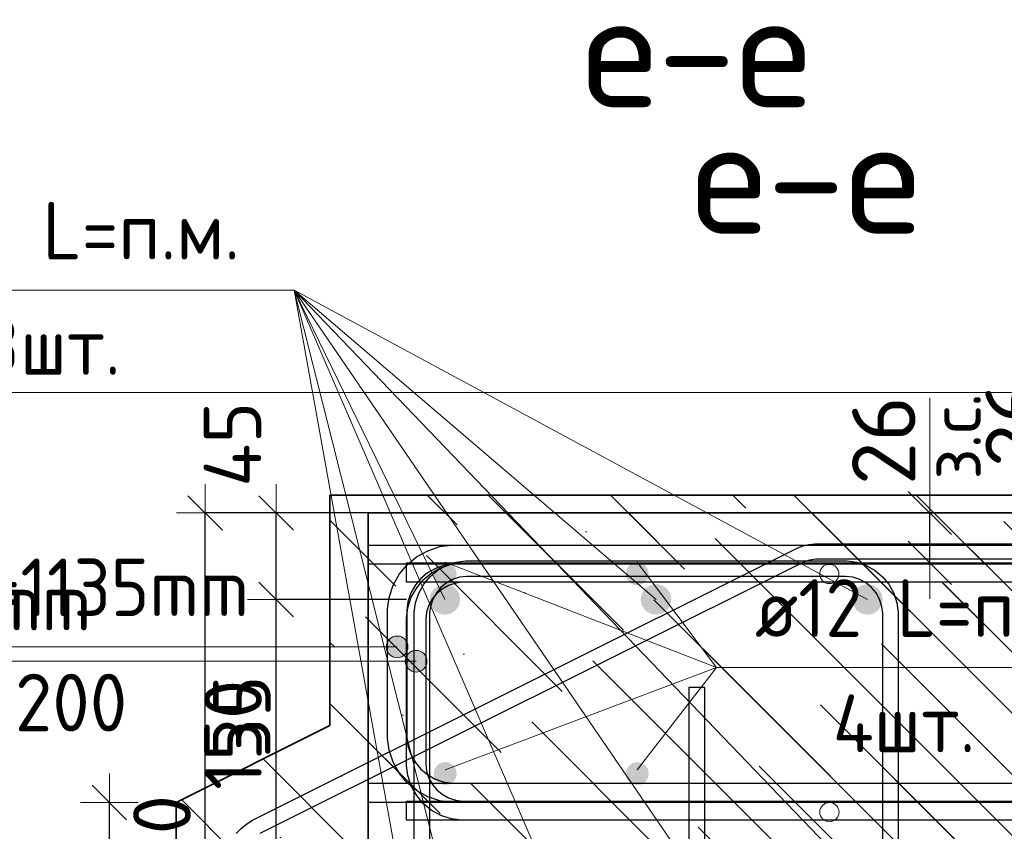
# Model space of a CAD drawing. Header units: metres. Extents: x -38 to 107, y -15 to 21.
# Tile 74 of 167: x 71.964 to 72.477, y 3.443 to 3.866. Entities that reach past the tile are written whole.
import ezdxf

# ---------------------------------------------------------------- set-up
doc = ezdxf.new("R2010")
doc.units = ezdxf.units.M
doc.header["$PDMODE"] = 65
for name, color, linetype, lineweight in [('XR$3$Арм. стержнями верхней зоны', 180, 'Continuous', 35), ('XR$3$Арм. стержнями нижней зоны', 180, 'Continuous', 35), ('XR$3$Арм.стержн. Арматура края', 96, 'Continuous', 35), ('XR$3$Арм.стержн. Доп. арматура', 180, 'Continuous', 35), ('XR$3$Размерная линия (1)', 7, 'Continuous', 13), ('XR$3$Размерная линия_ общее', 7, 'Continuous', 13), ('XR$4$Текст_ примечание', 7, 'Continuous', 13), ('XR$5$Арм. стержнями верхней зоны', 180, 'Continuous', 35), ('XR$5$Арм. стержнями нижней зоны', 180, 'Continuous', 35), ('XR$5$Арм.стержн. Арматура края', 96, 'Continuous', 35), ('XR$5$Арм.стержн. Хомут', 240, 'Continuous', 35), ('XR$5$Арм.стержн.горизонт. 1', 180, 'Continuous', 35), ('XR$5$Размерная линия (1)', 7, 'Continuous', 13), ('XR$5$Размерная линия_ общее', 7, 'Continuous', 13)]:
    doc.layers.add(name, color=color, linetype=linetype, lineweight=lineweight)
doc.styles.add('ISOCPEUR', font='txt')
doc.dimstyles.new('DIMSTYLE_11', dxfattribs={"dimtxt": 0.033, "dimasz": 0.0375, "dimexe": 0, "dimexo": 0, "dimgap": 0.0165, "dimtad": 2, "dimdec": 0, "dimlfac": 1000, "dimrnd": 1, "dimzin": 12, "dimdsep": 46, "dimtxsty": 'ISOCPEUR', "dimblk1": 'ALL_ML_STRICH', "dimblk2": 'ALL_ML_STRICH', "dimsah": 1, "dimcen": 0, "dimclrd": 7, "dimclre": 256, "dimclrt": 7, "dimadec": 0, "dimazin": 0, "dimtfac": 1, "dimtdec": 0, "dimtix": 1, "dimtmove": 2, "dimatfit": 3, "dimfxl": 0, "dimtvp": 1.2, "dimtzin": 0, "dimlwd": 0, "dimlwe": -3, "dimarcsym": 0})
doc.dimstyles.new('DIMSTYLE_23', dxfattribs={"dimtxt": 0.03, "dimasz": 0.03, "dimexe": 0, "dimexo": 0, "dimgap": 0.015, "dimtad": 2, "dimdec": 0, "dimlfac": 1000, "dimrnd": 5, "dimzin": 12, "dimdsep": 46, "dimtxsty": 'ISOCPEUR', "dimblk1": 'ALL_ML_STRICH', "dimblk2": 'ALL_ML_STRICH', "dimsah": 1, "dimcen": 0, "dimclrd": 7, "dimclre": 256, "dimclrt": 7, "dimadec": 0, "dimazin": 0, "dimtfac": 1, "dimtdec": 0, "dimtix": 1, "dimtmove": 2, "dimatfit": 3, "dimfxl": 0, "dimtvp": 1.2, "dimtzin": 0, "dimlwd": 0, "dimlwe": -3, "dimarcsym": 0})
doc.dimstyles.new('DIMSTYLE_24', dxfattribs={"dimtxt": 0.03, "dimasz": 0.03, "dimexe": 0, "dimexo": 0, "dimgap": 0.015, "dimtad": 2, "dimdec": 0, "dimlfac": 1000, "dimrnd": 5, "dimzin": 12, "dimdsep": 46, "dimtxsty": 'ISOCPEUR', "dimblk1": 'ALL_ML_STRICH', "dimblk2": 'ALL_ML_STRICH', "dimsah": 1, "dimcen": 0, "dimclrd": 7, "dimclre": 256, "dimclrt": 7, "dimadec": 0, "dimazin": 0, "dimtfac": 1, "dimtdec": 0, "dimtix": 1, "dimtmove": 2, "dimatfit": 3, "dimfxl": 0, "dimtzin": 0, "dimlwd": 0, "dimlwe": -3, "dimarcsym": 0})
doc.dimstyles.new('DIMSTYLE_31', dxfattribs={"dimtxt": 0.03, "dimasz": 0.03, "dimexe": 0, "dimexo": 0, "dimgap": 0.015, "dimtad": 0, "dimdec": 0, "dimlfac": 1000, "dimrnd": 5, "dimzin": 12, "dimdsep": 46, "dimtxsty": 'ISOCPEUR', "dimblk1": 'ALL_ML_STRICH', "dimblk2": 'ALL_ML_STRICH', "dimsah": 1, "dimcen": 0, "dimclrd": 7, "dimclre": 256, "dimclrt": 7, "dimadec": 0, "dimazin": 0, "dimtfac": 1, "dimtdec": 0, "dimtix": 1, "dimtmove": 2, "dimatfit": 3, "dimfxl": 0, "dimtvp": 1.2, "dimtzin": 0, "dimlwd": 0, "dimlwe": -3, "dimarcsym": 0})
pattern_1 = [(135, (0, 0), (-0.031819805, -0.031819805), [0.4, -0.05, 0, -0.05]), (135, (-0.01591, -0.01591), (-0.031819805, -0.031819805), [0.8, -0.1, 0.1, -0.1])]

# ---------------------------------------------------------------- blocks, each defined once
blk = doc.blocks.new('ALL_ML_STRICH')
at = {"color": 0, "linetype": 'ByBlock', "lineweight": -2}
for p, q in [((0, -0.5), (0, 0.5)), ((-0.3, -0.3), (0.3, 0.3)), ((-1, 0), (0.5, 0))]:
    blk.add_line(p, q, dxfattribs=at)
blk = doc.blocks.new('*D164')
at = {"layer": 'DEFPOINTS', "color": 7, "linetype": 'Continuous', "lineweight": 13, "transparency": 33554687}
for p in [(72.4677, 3.61831), (72.4677, 3.59231), (72.50769, 3.59231)]:
    blk.add_point(p, dxfattribs=at)
at = {"layer": 'XR$3$Размерная линия_ общее', "color": 253, "linetype": 'Continuous', "lineweight": -2, "true_color": 0xa0a0a0, "transparency": 33554687}
for p, q in [((72.4877, 3.61831), (72.50769, 3.61831)), ((72.4877, 3.59231), (72.50769, 3.59231))]:
    blk.add_line(p, q, dxfattribs=at)
at = {"layer": 'XR$3$Размерная линия_ общее', "color": 7, "linetype": 'Continuous', "lineweight": -2, "transparency": 33554687}
blk.add_line((72.50769, 3.59231), (72.50769, 3.61831), dxfattribs=at)
at = {"layer": 'XR$3$Размерная линия_ общее', "color": 7, "linetype": 'Continuous', "lineweight": 13, "transparency": 33554687, "xscale": 0.0375, "yscale": 0.0375, "zscale": 0.0375}
for p, rotation in [((72.50769, 3.61831), 90), ((72.50769, 3.59231), 270)]:
    blk.add_blockref('ALL_ML_STRICH', p, dxfattribs=dict(at, rotation=rotation))
at = {"layer": 'XR$3$Размерная линия_ общее', "color": 7, "linetype": 'Continuous', "lineweight": 13, "transparency": 33554687, "insert": (72.50722, 3.63567), "char_height": 0.027, "width": 0.00135, "attachment_point": 1, "rotation": 90, "line_spacing_factor": 0.60241, "style": 'ISOCPEUR'}
blk.add_mtext('з.с.', dxfattribs=at)
at = {"layer": 'XR$3$Размерная линия_ общее', "color": 7, "linetype": 'Continuous', "lineweight": 13, "transparency": 33554687, "insert": (72.48369, 3.65603), "char_height": 0.033, "width": 0.066, "attachment_point": 5, "rotation": 90, "style": 'ISOCPEUR'}
blk.add_mtext('\\A1;{26}', dxfattribs=at)
blk = doc.blocks.new('*D236')
at = {"layer": 'DEFPOINTS', "color": 7, "linetype": 'Continuous', "lineweight": 13, "transparency": 33554687}
for p in [(72.04592, 3.45831), (72.01108, 3.42331), (72.13584, 3.42331)]:
    blk.add_point(p, dxfattribs=at)
at = {"layer": 'XR$3$Размерная линия (1)', "color": 9, "linetype": 'Continuous', "lineweight": -2, "true_color": 0xc7c7c7, "transparency": 33554687}
for p, q in [((72.01108, 3.45831), (72.01108, 3.45831)), ((72.11584, 3.42331), (72.01108, 3.42331))]:
    blk.add_line(p, q, dxfattribs=at)
at = {"layer": 'XR$3$Размерная линия (1)', "color": 7, "linetype": 'Continuous', "lineweight": -2, "transparency": 33554687}
blk.add_line((72.01108, 3.42331), (72.01108, 3.45831), dxfattribs=at)
at = {"layer": 'XR$3$Размерная линия (1)', "color": 7, "linetype": 'Continuous', "lineweight": 13, "transparency": 33554687, "xscale": 0.03, "yscale": 0.03, "zscale": 0.03}
for p, rotation in [((72.01108, 3.45831), 90), ((72.01108, 3.42331), 270)]:
    blk.add_blockref('ALL_ML_STRICH', p, dxfattribs=dict(at, rotation=rotation))
at = {"layer": 'XR$3$Размерная линия (1)', "color": 7, "linetype": 'Continuous', "lineweight": 13, "transparency": 33554687, "insert": (72.08006, 3.50299), "char_height": 0.03, "width": 0.06, "attachment_point": 5, "rotation": 90, "style": 'ISOCPEUR'}
blk.add_mtext('\\A1;{35}', dxfattribs=at)
blk = doc.blocks.new('*D844')
at = {"layer": 'DEFPOINTS', "color": 7, "linetype": 'Continuous', "lineweight": 13, "transparency": 33554687}
for p in [(72.19573, 3.609), (72.06098, 3.249), (72.19573, 3.249)]:
    blk.add_point(p, dxfattribs=at)
at = {"layer": 'XR$5$Размерная линия (1)', "color": 9, "linetype": 'Continuous', "lineweight": -2, "true_color": 0xc7c7c7, "transparency": 33554687}
for p, q in [((72.17573, 3.609), (72.06098, 3.609)), ((72.17573, 3.249), (72.06098, 3.249))]:
    blk.add_line(p, q, dxfattribs=at)
at = {"layer": 'XR$5$Размерная линия (1)', "color": 7, "linetype": 'Continuous', "lineweight": -2, "transparency": 33554687}
blk.add_line((72.06098, 3.249), (72.06098, 3.609), dxfattribs=at)
at = {"layer": 'XR$5$Размерная линия (1)', "color": 7, "linetype": 'Continuous', "lineweight": 13, "transparency": 33554687, "xscale": 0.03, "yscale": 0.03, "zscale": 0.03}
for p, rotation in [((72.06098, 3.609), 90), ((72.06098, 3.249), 270)]:
    blk.add_blockref('ALL_ML_STRICH', p, dxfattribs=dict(at, rotation=rotation))
at = {"layer": 'XR$5$Размерная линия (1)', "color": 7, "linetype": 'Continuous', "lineweight": 13, "transparency": 33554687, "insert": (72.03848, 3.4305), "char_height": 0.03, "width": 0.09, "attachment_point": 5, "rotation": 90, "style": 'ISOCPEUR'}
blk.add_mtext('\\A1;{360}', dxfattribs=at)
blk = doc.blocks.new('*D945')
at = {"layer": 'DEFPOINTS', "color": 7, "linetype": 'Continuous', "lineweight": 13, "transparency": 33554687}
for p in [(72.18577, 3.564), (72.09793, 3.414), (72.18565, 3.414)]:
    blk.add_point(p, dxfattribs=at)
at = {"layer": 'XR$5$Размерная линия (1)', "color": 9, "linetype": 'Continuous', "lineweight": -2, "true_color": 0xc7c7c7, "transparency": 33554687}
for p, q in [((72.16577, 3.564), (72.09793, 3.564)), ((72.16565, 3.414), (72.09793, 3.414))]:
    blk.add_line(p, q, dxfattribs=at)
at = {"layer": 'XR$5$Размерная линия (1)', "color": 7, "linetype": 'Continuous', "lineweight": -2, "transparency": 33554687}
blk.add_line((72.09793, 3.414), (72.09793, 3.564), dxfattribs=at)
at = {"layer": 'XR$5$Размерная линия (1)', "color": 7, "linetype": 'Continuous', "lineweight": 13, "transparency": 33554687, "xscale": 0.03, "yscale": 0.03, "zscale": 0.03}
for p, rotation in [((72.09793, 3.564), 90), ((72.09793, 3.414), 270)]:
    blk.add_blockref('ALL_ML_STRICH', p, dxfattribs=dict(at, rotation=rotation))
at = {"layer": 'XR$5$Размерная линия (1)', "color": 7, "linetype": 'Continuous', "lineweight": 13, "transparency": 33554687, "insert": (72.07543, 3.4935), "char_height": 0.03, "width": 0.09, "attachment_point": 5, "rotation": 90, "style": 'ISOCPEUR'}
blk.add_mtext('\\A1;{150}', dxfattribs=at)
blk = doc.blocks.new('*D946')
at = {"layer": 'DEFPOINTS', "color": 7, "linetype": 'Continuous', "lineweight": 13, "transparency": 33554687}
for p in [(72.14573, 3.609), (72.09793, 3.564), (72.18577, 3.564)]:
    blk.add_point(p, dxfattribs=at)
at = {"layer": 'XR$5$Размерная линия (1)', "color": 9, "linetype": 'Continuous', "lineweight": -2, "true_color": 0xc7c7c7, "transparency": 33554687}
for p, q in [((72.12573, 3.609), (72.09793, 3.609)), ((72.16577, 3.564), (72.09793, 3.564))]:
    blk.add_line(p, q, dxfattribs=at)
at = {"layer": 'XR$5$Размерная линия (1)', "color": 7, "linetype": 'Continuous', "lineweight": -2, "transparency": 33554687}
blk.add_line((72.09793, 3.564), (72.09793, 3.609), dxfattribs=at)
at = {"layer": 'XR$5$Размерная линия (1)', "color": 7, "linetype": 'Continuous', "lineweight": 13, "transparency": 33554687, "xscale": 0.03, "yscale": 0.03, "zscale": 0.03}
for p, rotation in [((72.09793, 3.609), 90), ((72.09793, 3.564), 270)]:
    blk.add_blockref('ALL_ML_STRICH', p, dxfattribs=dict(at, rotation=rotation))
at = {"layer": 'XR$5$Размерная линия (1)', "color": 7, "linetype": 'Continuous', "lineweight": 13, "transparency": 33554687, "insert": (72.07519, 3.64473), "char_height": 0.03, "width": 0.06, "attachment_point": 5, "rotation": 90, "style": 'ISOCPEUR'}
blk.add_mtext('\\A1;{45}', dxfattribs=at)
blk = doc.blocks.new('*D968')
at = {"layer": 'DEFPOINTS', "color": 7, "linetype": 'Continuous', "lineweight": 13, "transparency": 33554687}
for p in [(72.39825, 3.609), (72.39825, 3.583), (72.43824, 3.583)]:
    blk.add_point(p, dxfattribs=at)
at = {"layer": 'XR$5$Размерная линия_ общее', "color": 253, "linetype": 'Continuous', "lineweight": -2, "true_color": 0xa0a0a0, "transparency": 33554687}
for p, q in [((72.41825, 3.609), (72.43824, 3.609)), ((72.41825, 3.583), (72.43824, 3.583))]:
    blk.add_line(p, q, dxfattribs=at)
at = {"layer": 'XR$5$Размерная линия_ общее', "color": 7, "linetype": 'Continuous', "lineweight": -2, "transparency": 33554687}
blk.add_line((72.43824, 3.583), (72.43824, 3.609), dxfattribs=at)
at = {"layer": 'XR$5$Размерная линия_ общее', "color": 7, "linetype": 'Continuous', "lineweight": 13, "transparency": 33554687, "xscale": 0.0375, "yscale": 0.0375, "zscale": 0.0375}
for p, rotation in [((72.43824, 3.609), 90), ((72.43824, 3.583), 270)]:
    blk.add_blockref('ALL_ML_STRICH', p, dxfattribs=dict(at, rotation=rotation))
at = {"layer": 'XR$5$Размерная линия_ общее', "color": 7, "linetype": 'Continuous', "lineweight": 13, "transparency": 33554687, "insert": (72.43777, 3.62636), "char_height": 0.027, "width": 0.00135, "attachment_point": 1, "rotation": 90, "line_spacing_factor": 0.60241, "style": 'ISOCPEUR'}
blk.add_mtext('з.с.', dxfattribs=at)
at = {"layer": 'XR$5$Размерная линия_ общее', "color": 7, "linetype": 'Continuous', "lineweight": 13, "transparency": 33554687, "insert": (72.41424, 3.64672), "char_height": 0.033, "width": 0.066, "attachment_point": 5, "rotation": 90, "style": 'ISOCPEUR'}
blk.add_mtext('\\A1;{26}', dxfattribs=at)

msp = doc.modelspace()

# ---------------------------------------------------------------- hatches: boundary and pattern name
at = {"linetype": 'Continuous', "lineweight": 13, "transparency": 33554687}
h = msp.add_hatch(dxfattribs=at)
h.set_pattern_fill('__________540', scale=0.015, style=0, pattern_type=2)
h.set_pattern_definition(pattern_1)
h.paths.add_polyline_path([(72.34592, 3.61831), (72.12592, 3.61831), (72.12592, 3.49831), (72.04592, 3.45831), (72.04592, 3.25831), (72.34592, 3.25831)], flags=0)
at = {"linetype": 'Continuous', "lineweight": 25, "transparency": 33554687}
h = msp.add_hatch(dxfattribs=at)
h.set_pattern_fill('__________540', scale=0.015, style=0, pattern_type=2)
h.set_pattern_definition(pattern_1)
h.paths.add_polyline_path([(72.34592, 3.61831), (72.34592, 3.41831), (72.71957, 3.41831), (72.71957, 3.61831)], flags=0)
at = {"linetype": 'Continuous', "lineweight": 13, "transparency": 33554687}
h = msp.add_hatch(dxfattribs=at)
h.set_pattern_fill('__________540', scale=0.015, style=0, pattern_type=2)
h.set_pattern_definition(pattern_1)
h.paths.add_polyline_path([(72.44581, 3.609), (72.14581, 3.609), (72.14581, 3.249), (72.44581, 3.249)], flags=0)
h = msp.add_hatch(dxfattribs=at)
h.set_pattern_fill('__________540', scale=0.015, style=0, pattern_type=2)
h.set_pattern_definition(pattern_1)
h.paths.add_polyline_path([(72.44581, 3.609), (72.44581, 3.409), (72.62641, 3.409), (72.62641, 3.609)], flags=0)
at = {"layer": 'XR$3$Арм.стержн. Арматура края', "linetype": 'Continuous', "lineweight": 13, "transparency": 33554687}
for points in [[(72.15608, 3.53648), (72.15608, 3.5421), (72.15529, 3.53929)], [(72.15608, 3.5421), (72.1581, 3.53445), (72.1581, 3.54413)], [(72.15608, 3.5421), (72.15608, 3.53648), (72.1581, 3.53445)], [(72.1581, 3.54413), (72.16092, 3.53367), (72.16092, 3.54492)], [(72.1581, 3.54413), (72.1581, 3.53445), (72.16092, 3.53367)], [(72.16092, 3.54492), (72.16092, 3.53367), (72.16373, 3.53445)], [(72.16092, 3.54492), (72.16373, 3.53445), (72.16373, 3.54413)], [(72.16373, 3.54413), (72.16373, 3.53445), (72.16575, 3.53648)], [(72.16373, 3.54413), (72.16575, 3.53648), (72.16575, 3.5421)], [(72.16575, 3.5421), (72.16575, 3.53648), (72.16654, 3.53929)]]:
    msp.add_hatch(color=7, dxfattribs=at).paths.add_polyline_path(points)
at = {"layer": 'XR$3$Арм.стержн. Доп. арматура', "linetype": 'Continuous', "lineweight": 50, "transparency": 33554687}
for points in [[(72.19192, 3.57731), (72.19146, 3.5796), (72.19016, 3.58155), (72.18821, 3.58285), (72.18592, 3.58331), (72.18362, 3.58285), (72.18167, 3.58155), (72.18037, 3.5796), (72.17992, 3.57731), (72.18037, 3.57501), (72.18167, 3.57306), (72.18362, 3.57176), (72.18592, 3.57131), (72.18821, 3.57176), (72.19016, 3.57306), (72.19146, 3.57501)], [(72.29192, 3.57731), (72.29146, 3.5796), (72.29016, 3.58155), (72.28821, 3.58285), (72.28592, 3.58331), (72.28362, 3.58285), (72.28167, 3.58155), (72.28037, 3.5796), (72.27992, 3.57731), (72.28037, 3.57501), (72.28167, 3.57306), (72.28362, 3.57176), (72.28592, 3.57131), (72.28821, 3.57176), (72.29016, 3.57306), (72.29146, 3.57501)], [(72.19192, 3.47331), (72.19146, 3.4756), (72.19016, 3.47755), (72.18821, 3.47885), (72.18592, 3.47931), (72.18362, 3.47885), (72.18167, 3.47755), (72.18037, 3.4756), (72.17992, 3.47331), (72.18037, 3.47101), (72.18167, 3.46906), (72.18362, 3.46776), (72.18592, 3.46731), (72.18821, 3.46776), (72.19016, 3.46906), (72.19146, 3.47101)], [(72.29192, 3.47331), (72.29146, 3.4756), (72.29016, 3.47755), (72.28821, 3.47885), (72.28592, 3.47931), (72.28362, 3.47885), (72.28167, 3.47755), (72.28037, 3.4756), (72.27992, 3.47331), (72.28037, 3.47101), (72.28167, 3.46906), (72.28362, 3.46776), (72.28592, 3.46731), (72.28821, 3.46776), (72.29016, 3.46906), (72.29146, 3.47101)]]:
    msp.add_hatch(color=34, dxfattribs=at).paths.add_polyline_path(points)
at = {"layer": 'XR$5$Арм.стержн. Арматура края', "linetype": 'Continuous', "lineweight": 13, "transparency": 33554687}
for points in [[(72.16796, 3.53667), (72.17077, 3.52621), (72.17077, 3.53746)], [(72.17077, 3.53746), (72.17077, 3.52621), (72.17358, 3.527)], [(72.17077, 3.53746), (72.17358, 3.527), (72.17358, 3.53667)], [(72.16593, 3.52902), (72.16593, 3.53465), (72.16514, 3.53184)], [(72.16593, 3.53465), (72.16796, 3.527), (72.16796, 3.53667)], [(72.16593, 3.53465), (72.16593, 3.52902), (72.16796, 3.527)], [(72.16796, 3.53667), (72.16796, 3.527), (72.17077, 3.52621)], [(72.17358, 3.53667), (72.17358, 3.527), (72.17561, 3.52902)], [(72.17358, 3.53667), (72.17561, 3.52902), (72.17561, 3.53465)], [(72.17561, 3.53465), (72.17561, 3.52902), (72.17639, 3.53184)]]:
    msp.add_hatch(color=7, dxfattribs=at).paths.add_polyline_path(points)
at = {"layer": 'XR$5$Арм.стержн.горизонт. 1', "linetype": 'Continuous', "lineweight": 50, "transparency": 33554687}
for points in [[(72.19377, 3.564), (72.19316, 3.56706), (72.19142, 3.56966), (72.18883, 3.57139), (72.18577, 3.572), (72.18271, 3.57139), (72.18011, 3.56966), (72.17838, 3.56706), (72.17777, 3.564), (72.17838, 3.56094), (72.18011, 3.55834), (72.18271, 3.55661), (72.18577, 3.556), (72.18883, 3.55661), (72.19142, 3.55834), (72.19316, 3.56094)], [(72.30369, 3.564), (72.30308, 3.56706), (72.30135, 3.56966), (72.29875, 3.57139), (72.29569, 3.572), (72.29263, 3.57139), (72.29003, 3.56966), (72.2883, 3.56706), (72.28769, 3.564), (72.2883, 3.56094), (72.29003, 3.55834), (72.29263, 3.55661), (72.29569, 3.556), (72.29875, 3.55661), (72.30135, 3.55834), (72.30308, 3.56094)], [(72.41377, 3.564), (72.41316, 3.56706), (72.41142, 3.56966), (72.40883, 3.57139), (72.40577, 3.572), (72.40271, 3.57139), (72.40011, 3.56966), (72.39838, 3.56706), (72.39777, 3.564), (72.39838, 3.56094), (72.40011, 3.55834), (72.40271, 3.55661), (72.40577, 3.556), (72.40883, 3.55661), (72.41142, 3.55834), (72.41316, 3.56094)]]:
    msp.add_hatch(color=7, dxfattribs=at).paths.add_polyline_path(points)

# ---------------------------------------------------------------- linework, layer by layer
at = {"color": 7, "linetype": 'Continuous', "lineweight": 13, "transparency": 33554687}
msp.add_line((72.43824, 3.609), (72.43824, 3.669), dxfattribs=at)
at = {"color": 7, "linetype": 'Continuous', "lineweight": 35, "transparency": 33554687}
for p, q in [((72.12592, 3.61831), (72.12592, 3.49831)), ((72.34592, 3.61831), (72.12592, 3.61831)), ((72.71957, 3.61831), (72.34592, 3.61831)), ((72.14581, 3.609), (72.14581, 3.249)), ((72.44581, 3.609), (72.14581, 3.609)), ((72.62641, 3.609), (72.44581, 3.609)), ((72.12592, 3.49831), (72.04592, 3.45831)), ((72.04592, 3.45831), (72.04592, 3.25831))]:
    msp.add_line(p, q, dxfattribs=at)
at = {"color": 7, "linetype": 'Continuous', "lineweight": 13, "transparency": 33554687}
for centre in [(72.38592, 3.57726), (72.38595, 3.45326)]:
    msp.add_circle(centre, 0.005, dxfattribs=at)
at = {"layer": 'XR$3$Арм. стержнями верхней зоны', "color": 4, "linetype": 'Continuous', "lineweight": 25, "transparency": 33554687}
msp.add_lwpolyline([(72.14592, 3.59231), (72.72457, 3.59231), (72.72457, 3.58231), (72.14592, 3.58231), (72.14592, 3.59231)], dxfattribs=at)
at = {"layer": 'XR$3$Арм. стержнями нижней зоны', "color": 4, "linetype": 'Continuous', "lineweight": 25, "transparency": 33554687}
msp.add_lwpolyline([(72.14592, 3.46831), (72.72457, 3.46831), (72.72457, 3.45831), (72.14592, 3.45831), (72.14592, 3.46831)], dxfattribs=at)
at = {"layer": 'XR$3$Арм.стержн. Арматура края', "color": 7, "linetype": 'Continuous', "lineweight": 13, "transparency": 33554687}
for p, q in [((72.16092, 3.54492), (72.16092, 3.54492)), ((71.83381, 3.53929), (72.14081, 3.53929)), ((72.14081, 3.53929), (72.16092, 3.53929)), ((72.15529, 3.53929), (72.15529, 3.53929)), ((72.16654, 3.53929), (72.16654, 3.53929)), ((72.16092, 3.53367), (72.16092, 3.53367))]:
    msp.add_line(p, q, dxfattribs=at)
at = {"layer": 'XR$3$Арм.стержн. Арматура края', "color": 40, "linetype": 'Continuous', "lineweight": 25, "transparency": 33554687}
for points in [[(72.07718, 3.44208), (72.07971, 3.4448), (72.08258, 3.44716), (72.08557, 3.44904), (72.36809, 3.59017), (72.36945, 3.59078), (72.37088, 3.59133), (72.37234, 3.59181), (72.37382, 3.5922), (72.37531, 3.59251), (72.37683, 3.59274), (72.37836, 3.59288), (72.37985, 3.59294), (72.72357, 3.59294)], [(72.72357, 3.58494), (72.38002, 3.58494), (72.3789, 3.5849), (72.37781, 3.58479), (72.37672, 3.58463), (72.37566, 3.58441), (72.3746, 3.58413), (72.37356, 3.58379), (72.37253, 3.58339), (72.37151, 3.58294), (72.0895, 3.44206)], [(72.31292, 3.31054), (72.31292, 3.51831), (72.32092, 3.51831)], [(72.32092, 3.51831), (72.32092, 3.30998)]]:
    msp.add_lwpolyline(points, dxfattribs=at)
at = {"layer": 'XR$3$Арм.стержн. Арматура края', "color": 4, "linetype": 'Continuous', "lineweight": 25, "transparency": 33554687}
for points in [[(72.65592, 3.45831), (72.18926, 3.45831), (72.18316, 3.45916), (72.17681, 3.46125), (72.17097, 3.46452), (72.16615, 3.46854), (72.16213, 3.47336), (72.15886, 3.4792), (72.15676, 3.48555), (72.15592, 3.49165), (72.15592, 3.55896), (72.15676, 3.56506), (72.15886, 3.57141), (72.16213, 3.57726), (72.16615, 3.58207), (72.17097, 3.58609), (72.17681, 3.58936), (72.18316, 3.59146), (72.18926, 3.59231), (72.65592, 3.59231)], [(72.65592, 3.58231), (72.18995, 3.58231), (72.18543, 3.58168), (72.18086, 3.58017), (72.17666, 3.57782), (72.17325, 3.57497), (72.1704, 3.57156), (72.16805, 3.56737), (72.16654, 3.56279), (72.16592, 3.55827), (72.16592, 3.49235), (72.16654, 3.48783), (72.16805, 3.48325), (72.1704, 3.47905), (72.17325, 3.47564), (72.17666, 3.47279), (72.18086, 3.47044), (72.18543, 3.46894), (72.18995, 3.46831), (72.65592, 3.46831)]]:
    msp.add_lwpolyline(points, dxfattribs=at)
at = {"layer": 'XR$3$Арм.стержн. Арматура края', "color": 7, "linetype": 'Continuous', "lineweight": 13, "transparency": 33554687}
msp.add_circle((72.16092, 3.53929), 0.00563, dxfattribs=at)
at = {"layer": 'XR$3$Арм.стержн. Доп. арматура', "color": 7, "linetype": 'Continuous', "lineweight": 13, "transparency": 33554687}
for q in [(72.18592, 3.58331), (72.28592, 3.58331), (72.18592, 3.47531), (72.28592, 3.47531), (72.55317, 3.52847)]:
    msp.add_line((72.32717, 3.52847), q, dxfattribs=at)
at = {"layer": 'XR$4$Текст_ примечание', "color": 7, "linetype": 'Continuous', "lineweight": 13, "transparency": 33554687}
msp.add_line((86.41979, 3.67171), (67.91979, 3.67171), dxfattribs=at)
at = {"layer": 'XR$5$Арм. стержнями верхней зоны', "color": 4, "linetype": 'Continuous', "lineweight": 25, "transparency": 33554687}
msp.add_lwpolyline([(72.16578, 3.583), (72.63141, 3.583), (72.63141, 3.573), (72.16578, 3.573), (72.16578, 3.583)], dxfattribs=at)
msp.add_lwpolyline([(72.16578, 3.583), (72.63141, 3.583), (72.63141, 3.573), (72.16578, 3.573), (72.16578, 3.583)], dxfattribs=at)
at = {"layer": 'XR$5$Арм. стержнями нижней зоны', "color": 4, "linetype": 'Continuous', "lineweight": 25, "transparency": 33554687}
msp.add_lwpolyline([(72.16578, 3.459), (72.63141, 3.459), (72.63141, 3.449), (72.16578, 3.449), (72.16578, 3.459)], dxfattribs=at)
msp.add_lwpolyline([(72.16578, 3.459), (72.63141, 3.459), (72.63141, 3.449), (72.16578, 3.449), (72.16578, 3.459)], dxfattribs=at)
at = {"layer": 'XR$5$Арм.стержн. Арматура края', "color": 7, "linetype": 'Continuous', "lineweight": 13, "transparency": 33554687}
for p, q in [((72.17077, 3.53746), (72.17077, 3.53746)), ((71.75022, 3.53184), (72.06022, 3.53184)), ((72.06022, 3.53184), (72.17077, 3.53184)), ((72.16514, 3.53184), (72.16514, 3.53184)), ((72.17639, 3.53184), (72.17639, 3.53184)), ((72.17077, 3.52621), (72.17077, 3.52621))]:
    msp.add_line(p, q, dxfattribs=at)
at = {"layer": 'XR$5$Арм.стержн. Арматура края', "color": 4, "linetype": 'Continuous', "lineweight": 25, "transparency": 33554687}
for points in [[(72.63141, 3.449), (72.19433, 3.449), (72.18912, 3.44972), (72.18368, 3.45152), (72.17867, 3.45432), (72.17454, 3.45777), (72.17109, 3.4619), (72.16829, 3.46691), (72.16649, 3.47235), (72.16577, 3.47756), (72.16577, 3.55443), (72.16649, 3.55965), (72.16829, 3.56509), (72.17109, 3.5701), (72.17454, 3.57423), (72.17867, 3.57767), (72.18368, 3.58048), (72.18912, 3.58227), (72.19433, 3.583), (72.63141, 3.583)], [(72.63141, 3.449), (72.19433, 3.449), (72.18912, 3.44972), (72.18368, 3.45152), (72.17867, 3.45432), (72.17454, 3.45777), (72.17109, 3.4619), (72.16829, 3.46691), (72.16649, 3.47235), (72.16577, 3.47756), (72.16577, 3.55443), (72.16649, 3.55965), (72.16829, 3.56509), (72.17109, 3.5701), (72.17454, 3.57423), (72.17867, 3.57767), (72.18368, 3.58048), (72.18912, 3.58227), (72.19433, 3.583), (72.63141, 3.583)], [(72.63141, 3.573), (72.19502, 3.573), (72.19139, 3.57249), (72.18772, 3.57128), (72.18437, 3.5694), (72.18164, 3.56713), (72.17936, 3.5644), (72.17748, 3.56104), (72.17627, 3.55738), (72.17577, 3.55374), (72.17577, 3.47826), (72.17627, 3.47462), (72.17748, 3.47095), (72.17936, 3.4676), (72.18164, 3.46487), (72.18437, 3.46259), (72.18772, 3.46071), (72.19139, 3.4595), (72.19502, 3.459), (72.63141, 3.459)], [(72.63141, 3.573), (72.19502, 3.573), (72.19139, 3.57249), (72.18772, 3.57128), (72.18437, 3.5694), (72.18164, 3.56713), (72.17936, 3.5644), (72.17748, 3.56104), (72.17627, 3.55738), (72.17577, 3.55374), (72.17577, 3.47826), (72.17627, 3.47462), (72.17748, 3.47095), (72.17936, 3.4676), (72.18164, 3.46487), (72.18437, 3.46259), (72.18772, 3.46071), (72.19139, 3.4595), (72.19502, 3.459), (72.63141, 3.459)]]:
    msp.add_lwpolyline(points, dxfattribs=at)
at = {"layer": 'XR$5$Арм.стержн. Арматура края', "color": 7, "linetype": 'Continuous', "lineweight": 13, "transparency": 33554687}
msp.add_circle((72.17077, 3.53184), 0.00563, dxfattribs=at)
at = {"layer": 'XR$5$Арм.стержн. Хомут', "color": 40, "linetype": 'Continuous', "lineweight": 25, "transparency": 33554687}
for points in [[(72.16977, 3.29968), (72.16977, 3.55732), (72.17045, 3.5622), (72.17212, 3.56728), (72.17474, 3.57196), (72.17796, 3.57581), (72.18181, 3.57903), (72.18648, 3.58164), (72.19156, 3.58332), (72.19644, 3.584), (72.39513, 3.584), (72.40001, 3.58332), (72.40509, 3.58164), (72.40977, 3.57903), (72.41362, 3.57581), (72.41683, 3.57196), (72.41945, 3.56728), (72.42113, 3.5622), (72.42181, 3.55732), (72.42181, 3.29968)], [(72.16977, 3.29968), (72.16977, 3.55732), (72.17045, 3.5622), (72.17212, 3.56728), (72.17474, 3.57196), (72.17796, 3.57581), (72.18181, 3.57903), (72.18648, 3.58164), (72.19156, 3.58332), (72.19644, 3.584), (72.39513, 3.584), (72.40001, 3.58332), (72.40509, 3.58164), (72.40977, 3.57903), (72.41362, 3.57581), (72.41683, 3.57196), (72.41945, 3.56728), (72.42113, 3.5622), (72.42181, 3.55732), (72.42181, 3.29968)], [(72.41381, 3.30023), (72.41381, 3.55677), (72.4133, 3.56038), (72.41209, 3.56405), (72.41022, 3.5674), (72.40794, 3.57013), (72.40521, 3.57241), (72.40185, 3.57429), (72.39819, 3.5755), (72.39457, 3.576), (72.197, 3.576), (72.19338, 3.5755), (72.18972, 3.57429), (72.18637, 3.57241), (72.18364, 3.57013), (72.18136, 3.5674), (72.17948, 3.56405), (72.17827, 3.56038), (72.17777, 3.55677), (72.17777, 3.30023)], [(72.41381, 3.30023), (72.41381, 3.55677), (72.4133, 3.56038), (72.41209, 3.56405), (72.41022, 3.5674), (72.40794, 3.57013), (72.40521, 3.57241), (72.40185, 3.57429), (72.39819, 3.5755), (72.39457, 3.576), (72.197, 3.576), (72.19338, 3.5755), (72.18972, 3.57429), (72.18637, 3.57241), (72.18364, 3.57013), (72.18136, 3.5674), (72.17948, 3.56405), (72.17827, 3.56038), (72.17777, 3.55677), (72.17777, 3.30023)]]:
    msp.add_lwpolyline(points, dxfattribs=at)
at = {"layer": 'XR$5$Арм.стержн.горизонт. 1', "color": 7, "linetype": 'Continuous', "lineweight": 13, "transparency": 33554687}
for p, q in [((71.88132, 3.72498), (72.10732, 3.72498)), ((72.10732, 3.72498), (72.40581, 3.289)), ((72.10732, 3.72498), (72.40581, 3.414)), ((72.10732, 3.72498), (72.29569, 3.564)), ((72.10732, 3.72498), (72.18573, 3.289)), ((72.10732, 3.72498), (72.18577, 3.564)), ((72.10732, 3.72498), (72.40577, 3.564)), ((72.10732, 3.72498), (72.29573, 3.289)), ((72.10732, 3.72498), (72.18573, 3.414))]:
    msp.add_line(p, q, dxfattribs=at)

# ---------------------------------------------------------------- texts
at = {"color": 7, "linetype": 'Continuous', "lineweight": 13, "transparency": 33554687, "char_height": 0.06, "width": 0.1533913, "style": 'ISOCPEUR'}
for insert, attachment_point in [((72.37657, 3.8202), 9), ((72.37381, 3.78443), 5)]:
    msp.add_mtext('\\A1;{\\fISOCPEUR|i0|b0;\\H0.060000;\\W1.000000;\\C7;е-е}\\P', dxfattribs=dict(at, insert=insert, attachment_point=attachment_point))
at = {"layer": 'XR$3$Арм.стержн. Арматура края', "color": 7, "linetype": 'Continuous', "lineweight": 25, "transparency": 33554687, "char_height": 0.03, "attachment_point": 7, "style": 'ISOCPEUR'}
for s, insert, width in [('\\W0.92;ø10 L=1135mm ', (71.85381, 3.55529), 0.2806692), ('\\W0.95;ш.200 ', (71.92881, 3.49529), 0.1311996)]:
    msp.add_mtext(s, dxfattribs=dict(at, insert=insert, width=width))
at = {"layer": 'XR$3$Арм.стержн. Доп. арматура', "color": 7, "linetype": 'Continuous', "lineweight": 25, "transparency": 33554687, "char_height": 0.03, "attachment_point": 7, "style": 'ISOCPEUR'}
for s, insert, width in [('\\W0.94;ø12 L=п.м.', (72.34717, 3.54447), 0.1999831), ('\\W0.95;4шт. ', (72.38767, 3.48447), 0.1191576)]:
    msp.add_mtext(s, dxfattribs=dict(at, insert=insert, width=width))
at = {"layer": 'XR$5$Арм.стержн. Арматура края', "color": 7, "linetype": 'Continuous', "lineweight": 25, "transparency": 33554687, "insert": (71.77172, 3.54784), "char_height": 0.03, "width": 0.2806692, "attachment_point": 7, "style": 'ISOCPEUR'}
msp.add_mtext('\\W0.92;ø10 L=1135mm ', dxfattribs=at)
at = {"layer": 'XR$5$Арм.стержн.горизонт. 1', "color": 7, "linetype": 'Continuous', "lineweight": 25, "transparency": 33554687, "char_height": 0.03, "attachment_point": 7, "style": 'ISOCPEUR'}
for s, insert, width in [('\\W0.94;ø16 L=п.м.', (71.90132, 3.74098), 0.1999832), ('\\W0.94;8шт. ', (71.94332, 3.68098), 0.1161286)]:
    msp.add_mtext(s, dxfattribs=dict(at, insert=insert, width=width))

# ---------------------------------------------------------------- dimensions: what is measured, and where the dimension line sits
at = {"layer": 'XR$3$Размерная линия (1)', "color": 7, "linetype": 'Continuous', "lineweight": 13, "transparency": 33554687}
dim = msp.add_linear_dim(base=(72.01108, 3.45831), p1=(72.11584, 3.42331), p2=(72.01108, 3.45831), angle=90, dimstyle='DIMSTYLE_31', override={"dimpost": '<>', "dimclrd": 7, "dimclre": 9, "dimclrt": 7, "dimlwd": 0, "dimlwe": 65533}, dxfattribs=at)
dim.commit()
dim.dimension.update_dxf_attribs({"geometry": '*D236', "text_midpoint": (72.08006, 3.50299), "dimtype": 160})
at = {"layer": 'XR$3$Размерная линия_ общее', "color": 7, "linetype": 'Continuous', "lineweight": 13, "transparency": 33554687}
dim = msp.add_linear_dim(base=(72.50769, 3.61831), p1=(72.4877, 3.59231), p2=(72.4877, 3.61831), angle=90, text='<>\\Xз.с.', dimstyle='DIMSTYLE_11', override={"dimpost": '<>', "dimclrd": 7, "dimclre": 253, "dimclrt": 7, "dimlwd": 0, "dimlwe": 65533}, dxfattribs=at)
dim.commit()
dim.dimension.update_dxf_attribs({"geometry": '*D164', "text_midpoint": (72.48369, 3.65603), "dimtype": 160})
at = {"layer": 'XR$5$Размерная линия (1)', "color": 7, "linetype": 'Continuous', "lineweight": 13, "transparency": 33554687}
for base, p1, p2, dimstyle, picture, middle in [((72.09793, 3.609), (72.16577, 3.564), (72.12573, 3.609), 'DIMSTYLE_23', '*D946', (72.07519, 3.64473)), ((72.06098, 3.609), (72.17573, 3.249), (72.17573, 3.609), 'DIMSTYLE_24', '*D844', (72.03848, 3.4305)), ((72.09793, 3.564), (72.16565, 3.414), (72.16577, 3.564), 'DIMSTYLE_24', '*D945', (72.07543, 3.4935))]:
    dim = msp.add_linear_dim(base=base, p1=p1, p2=p2, angle=90, dimstyle=dimstyle, override={"dimpost": '<>', "dimclrd": 7, "dimclre": 9, "dimclrt": 7, "dimlwd": 0, "dimlwe": 65533}, dxfattribs=at)
    dim.commit()
    dim.dimension.update_dxf_attribs({"geometry": picture, "text_midpoint": middle, "dimtype": 160})
at = {"layer": 'XR$5$Размерная линия_ общее', "color": 7, "linetype": 'Continuous', "lineweight": 13, "transparency": 33554687}
dim = msp.add_linear_dim(base=(72.43824, 3.609), p1=(72.41825, 3.583), p2=(72.41825, 3.609), angle=90, text='<>\\Xз.с.', dimstyle='DIMSTYLE_11', override={"dimpost": '<>', "dimclrd": 7, "dimclre": 253, "dimclrt": 7, "dimlwd": 0, "dimlwe": 65533}, dxfattribs=at)
dim.commit()
dim.dimension.update_dxf_attribs({"geometry": '*D968', "text_midpoint": (72.41424, 3.64672), "dimtype": 160})

doc.saveas('drawing.dxf')
